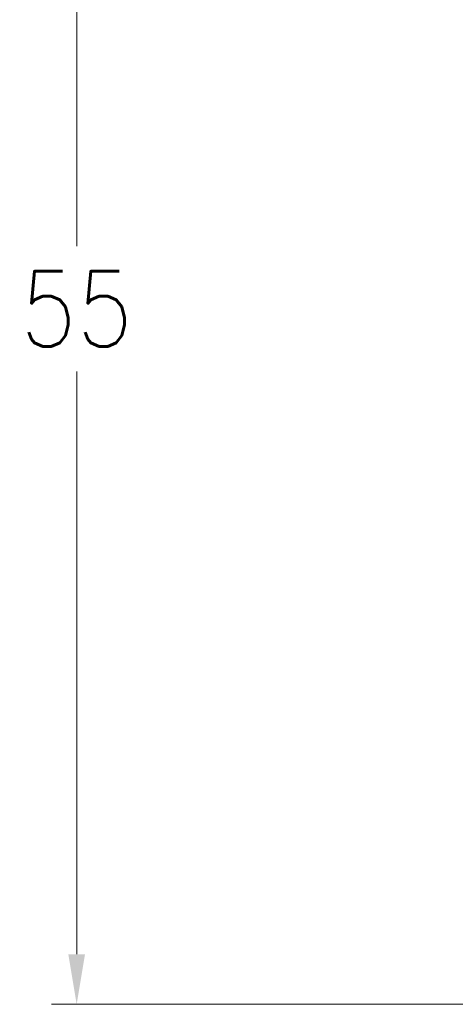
# Model space of a CAD drawing. Extents: x 1 to 669, y 0 to 417.
# Tile 171 of 256: x 271 to 289, y 165 to 204. Entities that reach past the tile are written whole.
import ezdxf

# ---------------------------------------------------------------- set-up
doc = ezdxf.new("R2010")
doc.units = 0
doc.header["$LTSCALE"] = 12
doc.header["$MEASUREMENT"] = 0
doc.layers.add('D', color=2, linetype='CONTINUOUS')
doc.styles.get("Standard").update_dxf_attribs({"font": 'SIMPLEX.SHX', "width": 0.875})
doc.dimstyles.new('STANDARD$0', dxfattribs={"dimscale": 32, "dimtxt": 0.09375, "dimasz": 0.0625, "dimexe": 0.03125, "dimexo": 0.03125, "dimgap": 0.03125, "dimtad": 1, "dimtih": 1, "dimtoh": 1, "dimdec": 4, "dimzin": 12, "dimdsep": 46, "dimlunit": 5, "dimtxsty": 'Standard', "dimcen": -0.03125, "dimclrd": 256, "dimclre": 256, "dimclrt": 256, "dimadec": 0, "dimazin": 0, "dimtfac": 0.875, "dimtdec": 4, "dimtofl": 0, "dimtmove": 0, "dimatfit": 3, "dimfxl": 1, "dimtolj": 1, "dimtzin": 12, "dimlwd": 13, "dimlwe": 13, "dimarcsym": 0})

# ---------------------------------------------------------------- blocks, each defined once
blk = doc.blocks.new('*D129')
at = {"layer": 'D', "lineweight": 13, "transparency": 16777216}
for p, q in [((292.772, 219.592), (272.763, 219.592)), ((273.763, 217.592), (273.763, 194.838)), ((273.763, 166.588), (273.763, 189.838)), ((294.36, 164.588), (272.763, 164.588))]:
    blk.add_line(p, q, dxfattribs=at)
at = {"layer": 'D', "transparency": 16777216}
for points in [[(273.429, 217.592), (274.096, 217.592), (273.763, 219.592)], [(273.429, 166.588), (274.096, 166.588), (273.763, 164.588)]]:
    blk.add_solid(points, dxfattribs=at)
at = {"layer": 'D', "transparency": 16777216, "insert": (273.763, 192.338), "char_height": 3, "attachment_point": 5}
blk.add_mtext('\\A1;55', dxfattribs=at)

msp = doc.modelspace()

# ---------------------------------------------------------------- dimensions: what is measured, and where the dimension line sits
at = {"layer": 'D'}
dim = msp.add_linear_dim(base=(273.7626, 164.58826), p1=(293.77199, 219.59205), p2=(295.36042, 164.58826), angle=90, dimstyle='STANDARD$0', override={"dimdec": 2, "dimarcsym": 1}, dxfattribs=at)
dim.commit()
dim.dimension.update_dxf_attribs({"geometry": '*D129', "text_midpoint": (273.7626, 192.33826), "dimtype": 160})

doc.saveas('drawing.dxf')
